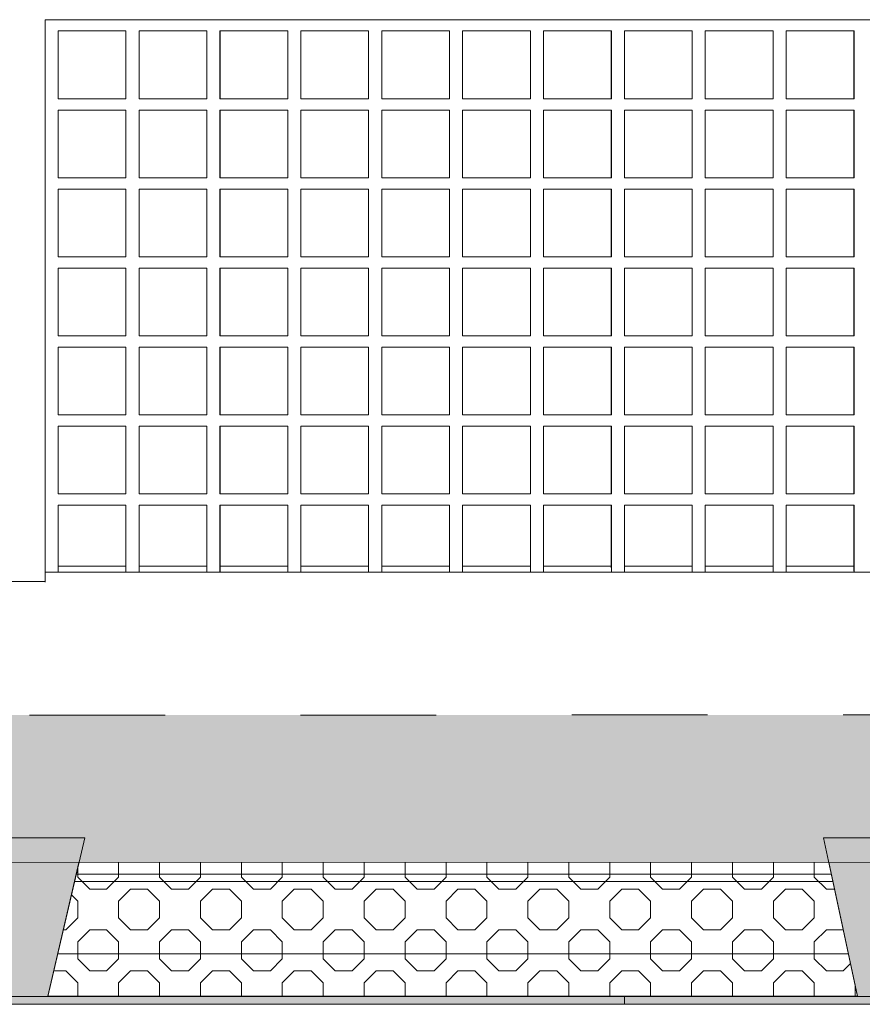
# Model space of a CAD drawing. Header units: millimetres. Extents: x -47038 to 86296, y -75637 to 48966.
# Tile 170 of 174: x 69034 to 70525, y 40737 to 42480. Entities that reach past the tile are written whole.
import ezdxf

# ---------------------------------------------------------------- set-up
doc = ezdxf.new("R2010")
doc.units = ezdxf.units.MM
doc.linetypes.add('Przerywana (2)', pattern=[48, 24, -24])
for name, color, linetype, lineweight, true_color in [('0_Nr_pióra__95', 7, 'Continuous', 20, 0x7c7c7c), ('280-A Dachy Powłoki_Nr_pióra__95', 7, 'Continuous', 20, 0x7c7c7c), ('450-K Belki nośne_Nr_pióra__95', 7, 'Continuous', 25, 0x7c7c7c), ('460 - Stropy_Nr_pióra__95', 7, 'Continuous', 20, 0x7c7c7c), ('Okna Archicada_Nr_pióra__95', 7, 'Continuous', 20, 0x7c7c7c)]:
    doc.layers.add(name, color=color, linetype=linetype, lineweight=lineweight, true_color=true_color)
for name, color, linetype, lineweight in [('450-K Belki_Nr_pióra__13', 7, 'Continuous', 25), ('Nowe_420 - Wełna mineralna_Nr_pióra__93', 9, 'Continuous', 20), ('XREF', 8, 'Continuous', 9)]:
    doc.layers.add(name, color=color, linetype=linetype, lineweight=lineweight)

# ---------------------------------------------------------------- blocks, each defined once
blk = doc.blocks.new('A$C67FE79C0')
at = {"layer": '280-A Dachy Powłoki_Nr_pióra__95', "linetype": 'Continuous', "lineweight": 5}
for points in [[(2971.45, 546.91), (24.72, 546.59), (24.72, 545.08), (2971.45, 545.41)], [(24.72, 545.08), (24.72, 520.99), (156.12, 521.01), (155.24, 525.13), (177.24, 525.13), (176.36, 521.01), (307.01, 521.02), (306.14, 525.13), (328.14, 525.13), (327.26, 521.03), (457, 521.04), (456.12, 525.13), (478.12, 525.13), (477.25, 521.04), (609.45, 521.06), (608.58, 525.13), (630.58, 525.13), (629.71, 521.06), (758.24, 521.07), (757.37, 525.13), (779.37, 525.13), (778.51, 521.08), (905.7, 521.09), (904.84, 525.13), (926.84, 525.13), (925.98, 521.09), (1058.53, 521.11), (1057.67, 525.13), (1079.67, 525.13), (1078.81, 521.11), (1207.44, 521.12), (1206.58, 525.13), (1228.58, 525.13), (1227.73, 521.13), (1358.14, 521.14), (1357.28, 525.13), (1379.28, 525.13), (1378.43, 521.14), (1515.84, 521.16), (1514.99, 525.13), (1536.99, 525.13), (1536.14, 521.16), (1673.31, 521.17), (1672.46, 525.13), (1694.46, 525.13), (1693.62, 521.18), (1792.42, 521.19), (1791.5, 525.13), (1827.5, 525.13), (1826.59, 521.19), (1959.72, 521.21), (1958.88, 525.13), (1980.88, 525.13), (1980.04, 521.21), (2110.56, 521.22), (2109.73, 525.13), (2131.73, 525.13), (2130.89, 521.22), (2261.08, 521.24), (2260.18, 525.13), (2296.18, 525.13), (2295.28, 521.24), (2394.9, 521.25), (2394, 525.13), (2430, 525.13), (2429.11, 521.26), (2561.6, 521.27), (2560.77, 525.13), (2582.77, 525.13), (2581.95, 521.27), (2712.14, 521.29), (2711.32, 525.13), (2733.32, 525.13), (2732.5, 521.29), (2862.17, 521.31), (2861.35, 525.13), (2883.35, 525.13), (2882.54, 521.31), (2971.45, 521.32), (2971.45, 545.41)], [(2428.99, 520.76), (2561.7, 520.77), (2561.6, 521.27), (2429.11, 521.26)]]:
    blk.add_hatch(color=8, dxfattribs=at).paths.add_polyline_path(points)
at = {"layer": '450-K Belki nośne_Nr_pióra__95', "linetype": 'Continuous', "lineweight": 5}
for points in [[(2430, 525.13), (2394, 525.13), (2400.5, 497.03), (2423.5, 497.02)], [(2576.77, 497.02), (2582.77, 525.13), (2560.77, 525.13), (2566.77, 497.03)]]:
    blk.add_hatch(color=8, dxfattribs=at).paths.add_polyline_path(points)
at = {"color": 8, "lineweight": 5}
for p, q in [((2428.99, 520.76), (2423.5, 497.04)), ((2561.7, 520.77), (2428.99, 520.76)), ((2566.77, 497.04), (2561.7, 520.77)), ((2423.5, 497.04), (2566.77, 497.04))]:
    blk.add_line(p, q, dxfattribs=at)
at = {"layer": '0_Nr_pióra__95', "color": 8, "linetype": 'Continuous', "lineweight": 5}
for p, q in [((2683.02, 572.17), (2423.02, 572.17)), ((2391.11, 570.51), (2423.02, 570.51))]:
    blk.add_line(p, q, dxfattribs=at)
at = {"layer": '280-A Dachy Powłoki_Nr_pióra__95', "color": 8, "linetype": 'Continuous', "lineweight": 5}
for p, q in [((2437.3, 573.2), (2425.31, 573.2)), ((2451.62, 573.2), (2439.63, 573.2)), ((2465.94, 573.2), (2453.94, 573.2)), ((2480.25, 573.21), (2468.26, 573.2)), ((2494.57, 573.21), (2482.58, 573.21)), ((2508.88, 573.21), (2496.89, 573.21)), ((2523.2, 573.21), (2511.21, 573.21)), ((2537.51, 573.21), (2525.52, 573.21)), ((2551.83, 573.21), (2539.84, 573.21)), ((2566.15, 573.22), (2554.15, 573.21)), ((2972.22, 520.82), (23.28, 520.49))]:
    blk.add_line(p, q, dxfattribs=at)
at = {"layer": '280-A Dachy Powłoki_Nr_pióra__95', "color": 8, "linetype": 'Przerywana (2)', "lineweight": 5}
blk.add_line((2972.22, 546.91), (23.28, 546.59), dxfattribs=at)
at = {"layer": '450-K Belki nośne_Nr_pióra__95', "color": 8, "linetype": 'Continuous', "lineweight": 5}
for p, q in [((2394, 525.13), (2430, 525.13)), ((2430, 525.13), (2423.5, 497.02)), ((2560.77, 525.13), (2566.77, 497.03)), ((2560.77, 525.13), (2582.77, 525.13)), ((2400.5, 497.03), (2423.5, 497.02)), ((2566.77, 497.03), (2576.77, 497.02))]:
    blk.add_line(p, q, dxfattribs=at)
at = {"layer": '450-K Belki_Nr_pióra__13', "color": 8, "linetype": 'Continuous', "lineweight": 5}
blk.add_line((2428.51, 518.66), (2562.15, 518.66), dxfattribs=at)
at = {"layer": '460 - Stropy_Nr_pióra__95', "color": 8, "linetype": 'Continuous', "lineweight": 5}
for p, q in [((2562.43, 517.37), (2428.21, 517.37)), ((2565.16, 504.57), (2425.25, 504.57))]:
    blk.add_line(p, q, dxfattribs=at)
at = {"layer": 'Nowe_420 - Wełna mineralna_Nr_pióra__93', "color": 8, "linetype": 'Continuous', "lineweight": 5}
for p, q in [((2428.99, 520.76), (2423.5, 497.04)), ((2428.77, 518.16), (2428.77, 519.79)), ((2561.7, 520.77), (2428.99, 520.76)), ((2436.01, 518.16), (2436.01, 520.76)), ((2443.25, 518.16), (2443.25, 520.76)), ((2450.5, 518.16), (2450.5, 520.76)), ((2457.74, 518.16), (2457.74, 520.76)), ((2464.98, 518.16), (2464.98, 520.76)), ((2472.22, 518.16), (2472.22, 520.76)), ((2479.47, 518.16), (2479.47, 520.76)), ((2486.71, 518.16), (2486.71, 520.76)), ((2493.95, 518.16), (2493.95, 520.76)), ((2501.19, 518.16), (2501.19, 520.76)), ((2508.44, 518.16), (2508.44, 520.76)), ((2515.68, 518.16), (2515.68, 520.77)), ((2522.92, 518.16), (2522.92, 520.77)), ((2530.16, 518.16), (2530.16, 520.77)), ((2537.41, 518.16), (2537.41, 520.77)), ((2544.65, 518.16), (2544.65, 520.77)), ((2551.89, 518.16), (2551.89, 520.77)), ((2559.13, 518.16), (2559.13, 520.77)), ((2566.77, 497.04), (2561.7, 520.77)), ((2428.77, 518.16), (2430.89, 516.03)), ((2433.89, 516.03), (2436.01, 518.16)), ((2443.25, 518.16), (2445.37, 516.03)), ((2448.37, 516.03), (2450.5, 518.16)), ((2457.74, 518.16), (2459.86, 516.03)), ((2462.86, 516.03), (2464.98, 518.16)), ((2472.22, 518.16), (2474.34, 516.03)), ((2477.34, 516.03), (2479.47, 518.16)), ((2486.71, 518.16), (2488.83, 516.03)), ((2491.83, 516.03), (2493.95, 518.16)), ((2501.19, 518.16), (2503.31, 516.03)), ((2506.31, 516.03), (2508.44, 518.16)), ((2515.68, 518.16), (2517.8, 516.03)), ((2520.8, 516.03), (2522.92, 518.16)), ((2530.16, 518.16), (2532.29, 516.03)), ((2535.29, 516.03), (2537.41, 518.16)), ((2544.65, 518.16), (2546.77, 516.03)), ((2549.77, 516.03), (2551.89, 518.16)), ((2559.13, 518.16), (2561.26, 516.03)), ((2427.66, 515.02), (2428.77, 513.91)), ((2430.89, 516.03), (2433.89, 516.03)), ((2436.01, 513.91), (2438.13, 516.03)), ((2438.13, 516.03), (2441.13, 516.03)), ((2441.13, 516.03), (2443.25, 513.91)), ((2445.37, 516.03), (2448.37, 516.03)), ((2450.5, 513.91), (2452.62, 516.03)), ((2452.62, 516.03), (2455.62, 516.03)), ((2455.62, 516.03), (2457.74, 513.91)), ((2459.86, 516.03), (2462.86, 516.03)), ((2464.98, 513.91), (2467.1, 516.03)), ((2467.1, 516.03), (2470.1, 516.03)), ((2470.1, 516.03), (2472.22, 513.91)), ((2474.34, 516.03), (2477.34, 516.03)), ((2479.47, 513.91), (2481.59, 516.03)), ((2481.59, 516.03), (2484.59, 516.03)), ((2484.59, 516.03), (2486.71, 513.91)), ((2488.83, 516.03), (2491.83, 516.03)), ((2493.95, 513.91), (2496.07, 516.03)), ((2496.07, 516.03), (2499.07, 516.03)), ((2499.07, 516.03), (2501.19, 513.91)), ((2503.31, 516.03), (2506.31, 516.03)), ((2508.44, 513.91), (2510.56, 516.03)), ((2510.56, 516.03), (2513.56, 516.03)), ((2513.56, 516.03), (2515.68, 513.91)), ((2517.8, 516.03), (2520.8, 516.03)), ((2522.92, 513.91), (2525.04, 516.03)), ((2525.04, 516.03), (2528.04, 516.03)), ((2528.04, 516.03), (2530.16, 513.91)), ((2532.29, 516.03), (2535.29, 516.03)), ((2537.41, 513.91), (2539.53, 516.03)), ((2539.53, 516.03), (2542.53, 516.03)), ((2542.53, 516.03), (2544.65, 513.91)), ((2546.77, 516.03), (2549.77, 516.03)), ((2551.89, 513.91), (2554.01, 516.03)), ((2554.01, 516.03), (2557.01, 516.03)), ((2557.01, 516.03), (2559.13, 513.91)), ((2561.26, 516.03), (2562.71, 516.03)), ((2428.77, 510.91), (2428.77, 513.91)), ((2436.01, 510.91), (2436.01, 513.91)), ((2443.25, 510.91), (2443.25, 513.91)), ((2450.5, 510.91), (2450.5, 513.91)), ((2457.74, 510.91), (2457.74, 513.91)), ((2464.98, 510.91), (2464.98, 513.91)), ((2472.22, 510.91), (2472.22, 513.91)), ((2479.47, 510.91), (2479.47, 513.91)), ((2486.71, 510.91), (2486.71, 513.91)), ((2493.95, 510.91), (2493.95, 513.91)), ((2501.19, 510.91), (2501.19, 513.91)), ((2508.44, 510.91), (2508.44, 513.91)), ((2515.68, 510.91), (2515.68, 513.91)), ((2522.92, 510.91), (2522.92, 513.91)), ((2530.16, 510.91), (2530.16, 513.91)), ((2537.41, 510.91), (2537.41, 513.91)), ((2544.65, 510.91), (2544.65, 513.91)), ((2551.89, 510.91), (2551.89, 513.91)), ((2559.13, 510.91), (2559.13, 513.91)), ((2426.65, 508.79), (2428.77, 510.91)), ((2436.01, 510.91), (2438.13, 508.79)), ((2441.13, 508.79), (2443.25, 510.91)), ((2450.5, 510.91), (2452.62, 508.79)), ((2455.62, 508.79), (2457.74, 510.91)), ((2464.98, 510.91), (2467.1, 508.79)), ((2470.1, 508.79), (2472.22, 510.91)), ((2479.47, 510.91), (2481.59, 508.79)), ((2484.59, 508.79), (2486.71, 510.91)), ((2493.95, 510.91), (2496.07, 508.79)), ((2499.07, 508.79), (2501.19, 510.91)), ((2508.44, 510.91), (2510.56, 508.79)), ((2513.56, 508.79), (2515.68, 510.91)), ((2522.92, 510.91), (2525.04, 508.79)), ((2528.04, 508.79), (2530.16, 510.91)), ((2537.41, 510.91), (2539.53, 508.79)), ((2542.53, 508.79), (2544.65, 510.91)), ((2551.89, 510.91), (2554.01, 508.79)), ((2557.01, 508.79), (2559.13, 510.91)), ((2426.22, 508.79), (2426.65, 508.79)), ((2428.77, 506.67), (2430.89, 508.79)), ((2430.89, 508.79), (2433.89, 508.79)), ((2433.89, 508.79), (2436.01, 506.67)), ((2438.13, 508.79), (2441.13, 508.79)), ((2443.25, 506.67), (2445.37, 508.79)), ((2445.37, 508.79), (2448.37, 508.79)), ((2448.37, 508.79), (2450.5, 506.67)), ((2452.62, 508.79), (2455.62, 508.79)), ((2457.74, 506.67), (2459.86, 508.79)), ((2459.86, 508.79), (2462.86, 508.79)), ((2462.86, 508.79), (2464.98, 506.67)), ((2467.1, 508.79), (2470.1, 508.79)), ((2472.22, 506.67), (2474.34, 508.79)), ((2474.34, 508.79), (2477.34, 508.79)), ((2477.34, 508.79), (2479.47, 506.67)), ((2481.59, 508.79), (2484.59, 508.79)), ((2486.71, 506.67), (2488.83, 508.79)), ((2488.83, 508.79), (2491.83, 508.79)), ((2491.83, 508.79), (2493.95, 506.67)), ((2496.07, 508.79), (2499.07, 508.79)), ((2501.19, 506.67), (2503.31, 508.79)), ((2503.31, 508.79), (2506.31, 508.79)), ((2506.31, 508.79), (2508.44, 506.67)), ((2510.56, 508.79), (2513.56, 508.79)), ((2515.68, 506.67), (2517.8, 508.79)), ((2517.8, 508.79), (2520.8, 508.79)), ((2520.8, 508.79), (2522.92, 506.67)), ((2525.04, 508.79), (2528.04, 508.79)), ((2530.16, 506.67), (2532.29, 508.79)), ((2532.29, 508.79), (2535.29, 508.79)), ((2535.29, 508.79), (2537.41, 506.67)), ((2539.53, 508.79), (2542.53, 508.79)), ((2544.65, 506.67), (2546.77, 508.79)), ((2546.77, 508.79), (2549.77, 508.79)), ((2549.77, 508.79), (2551.89, 506.67)), ((2554.01, 508.79), (2557.01, 508.79)), ((2559.13, 506.67), (2561.26, 508.79)), ((2561.26, 508.79), (2564.26, 508.79)), ((2564.26, 508.79), (2564.26, 508.79)), ((2428.77, 503.67), (2428.77, 506.67)), ((2436.01, 503.67), (2436.01, 506.67)), ((2443.25, 503.67), (2443.25, 506.67)), ((2450.5, 503.67), (2450.5, 506.67)), ((2457.74, 503.67), (2457.74, 506.67)), ((2464.98, 503.67), (2464.98, 506.67)), ((2472.22, 503.67), (2472.22, 506.67)), ((2479.47, 503.67), (2479.47, 506.67)), ((2486.71, 503.67), (2486.71, 506.67)), ((2493.95, 503.67), (2493.95, 506.67)), ((2501.19, 503.67), (2501.19, 506.67)), ((2508.44, 503.67), (2508.44, 506.67)), ((2515.68, 503.67), (2515.68, 506.67)), ((2522.92, 503.67), (2522.92, 506.67)), ((2530.16, 503.67), (2530.16, 506.67)), ((2537.41, 503.67), (2537.41, 506.67)), ((2544.65, 503.67), (2544.65, 506.67)), ((2551.89, 503.67), (2551.89, 506.67)), ((2559.13, 503.67), (2559.13, 506.67)), ((2428.77, 503.67), (2430.89, 501.55)), ((2433.89, 501.55), (2436.01, 503.67)), ((2443.25, 503.67), (2445.37, 501.55)), ((2448.37, 501.55), (2450.5, 503.67)), ((2457.74, 503.67), (2459.86, 501.55)), ((2462.86, 501.55), (2464.98, 503.67)), ((2472.22, 503.67), (2474.34, 501.55)), ((2477.34, 501.55), (2479.47, 503.67)), ((2486.71, 503.67), (2488.83, 501.55)), ((2491.83, 501.55), (2493.95, 503.67)), ((2501.19, 503.67), (2503.31, 501.55)), ((2506.31, 501.55), (2508.44, 503.67)), ((2515.68, 503.67), (2517.8, 501.55)), ((2520.8, 501.55), (2522.92, 503.67)), ((2530.16, 503.67), (2532.29, 501.55)), ((2535.29, 501.55), (2537.41, 503.67)), ((2544.65, 503.67), (2546.77, 501.55)), ((2549.77, 501.55), (2551.89, 503.67)), ((2559.13, 503.67), (2561.26, 501.55)), ((2564.26, 501.55), (2565.53, 502.83)), ((2424.55, 501.55), (2426.65, 501.55)), ((2426.65, 501.55), (2428.77, 499.43)), ((2430.89, 501.55), (2433.89, 501.55)), ((2436.01, 499.43), (2438.13, 501.55)), ((2438.13, 501.55), (2441.13, 501.55)), ((2441.13, 501.55), (2443.25, 499.43)), ((2445.37, 501.55), (2448.37, 501.55)), ((2450.5, 499.43), (2452.62, 501.55)), ((2452.62, 501.55), (2455.62, 501.55)), ((2455.62, 501.55), (2457.74, 499.43)), ((2459.86, 501.55), (2462.86, 501.55)), ((2464.98, 499.43), (2467.1, 501.55)), ((2467.1, 501.55), (2470.1, 501.55)), ((2470.1, 501.55), (2472.22, 499.43)), ((2474.34, 501.55), (2477.34, 501.55)), ((2479.47, 499.43), (2481.59, 501.55)), ((2481.59, 501.55), (2484.59, 501.55)), ((2484.59, 501.55), (2486.71, 499.43)), ((2488.83, 501.55), (2491.83, 501.55)), ((2493.95, 499.43), (2496.07, 501.55)), ((2496.07, 501.55), (2499.07, 501.55)), ((2499.07, 501.55), (2501.19, 499.43)), ((2503.31, 501.55), (2506.31, 501.55)), ((2508.44, 499.43), (2510.56, 501.55)), ((2510.56, 501.55), (2513.56, 501.55)), ((2513.56, 501.55), (2515.68, 499.43)), ((2517.8, 501.55), (2520.8, 501.55)), ((2522.92, 499.43), (2525.04, 501.55)), ((2525.04, 501.55), (2528.04, 501.55)), ((2528.04, 501.55), (2530.16, 499.43)), ((2532.29, 501.55), (2535.29, 501.55)), ((2537.41, 499.43), (2539.53, 501.55)), ((2539.53, 501.55), (2542.53, 501.55)), ((2542.53, 501.55), (2544.65, 499.43)), ((2546.77, 501.55), (2549.77, 501.55)), ((2551.89, 499.43), (2554.01, 501.55)), ((2554.01, 501.55), (2557.01, 501.55)), ((2557.01, 501.55), (2559.13, 499.43)), ((2561.26, 501.55), (2564.26, 501.55)), ((2428.77, 497.04), (2428.77, 499.43)), ((2436.01, 497.04), (2436.01, 499.43)), ((2443.25, 497.04), (2443.25, 499.43)), ((2450.5, 497.04), (2450.5, 499.43)), ((2457.74, 497.04), (2457.74, 499.43)), ((2464.98, 497.04), (2464.98, 499.43)), ((2472.22, 497.04), (2472.22, 499.43)), ((2479.47, 497.04), (2479.47, 499.43)), ((2486.71, 497.04), (2486.71, 499.43)), ((2493.95, 497.04), (2493.95, 499.43)), ((2501.19, 497.04), (2501.19, 499.43)), ((2508.44, 497.04), (2508.44, 499.43)), ((2515.68, 497.04), (2515.68, 499.43)), ((2522.92, 497.04), (2522.92, 499.43)), ((2530.16, 497.04), (2530.16, 499.43)), ((2537.41, 497.04), (2537.41, 499.43)), ((2544.65, 497.04), (2544.65, 499.43)), ((2551.89, 497.04), (2551.89, 499.43)), ((2559.13, 497.04), (2559.13, 499.43)), ((2566.38, 497.04), (2566.38, 498.87)), ((2275.54, 497.03), (2525.54, 497.03)), ((2423.5, 497.04), (2566.77, 497.04)), ((2525.54, 497.03), (2775.55, 497.03)), ((2525.54, 495.63), (2525.54, 497.03)), ((2525.54, 497.03), (2525.54, 495.63)), ((2525.54, 495.63), (2275.54, 495.63)), ((2775.55, 495.63), (2525.54, 495.63))]:
    blk.add_line(p, q, dxfattribs=at)
at = {"layer": 'Nowe_420 - Wełna mineralna_Nr_pióra__93', "color": 8, "linetype": 'Continuous', "lineweight": 5, "extrusion": (0, 0, -1)}
for points in [[(-2525.54, 495.63), (-2275.54, 497.03), (-2275.54, 495.63)], [(-2275.54, 497.03), (-2525.54, 495.63), (-2525.54, 497.03)], [(-2775.55, 495.63), (-2525.54, 497.03), (-2525.54, 495.63)], [(-2525.54, 497.03), (-2775.55, 495.63), (-2775.55, 497.03)]]:
    blk.add_solid(points, dxfattribs=at)
at = {"layer": 'Okna Archicada_Nr_pióra__95', "color": 8, "linetype": 'Continuous', "lineweight": 5}
for p, q in [((2423.02, 570.41), (2423.02, 670)), ((2423.02, 670), (2683.02, 670)), ((2425.31, 668), (2437.31, 668)), ((2425.31, 656), (2425.31, 668)), ((2425.31, 668), (2425.31, 656)), ((2425.31, 668), (2425.31, 668)), ((2437.3, 668), (2437.3, 656)), ((2437.3, 656), (2437.3, 668)), ((2437.31, 668), (2437.31, 656)), ((2437.31, 656), (2437.31, 668)), ((2439.63, 668), (2451.63, 668)), ((2439.63, 656), (2439.63, 668)), ((2439.63, 668), (2439.63, 656)), ((2439.63, 668), (2439.63, 668)), ((2451.62, 668), (2451.62, 656)), ((2451.62, 656), (2451.62, 668)), ((2451.63, 668), (2451.63, 656)), ((2451.63, 656), (2451.63, 668)), ((2453.94, 668), (2453.94, 656)), ((2453.95, 668), (2453.94, 668)), ((2453.95, 668), (2465.95, 668)), ((2453.95, 656), (2453.95, 668)), ((2465.93, 668), (2465.93, 656)), ((2465.94, 656), (2465.94, 668)), ((2465.94, 656), (2465.94, 668)), ((2465.95, 668), (2465.95, 656)), ((2468.26, 668), (2480.26, 668)), ((2468.26, 656), (2468.26, 668)), ((2468.26, 668), (2468.26, 656)), ((2468.26, 668), (2468.26, 668)), ((2480.25, 668), (2480.25, 656)), ((2480.25, 656), (2480.25, 668)), ((2480.26, 668), (2480.26, 656)), ((2480.26, 656), (2480.26, 668)), ((2482.58, 668), (2494.58, 668)), ((2482.58, 656), (2482.58, 668)), ((2482.58, 668), (2482.58, 656)), ((2482.58, 668), (2482.58, 668)), ((2494.56, 668), (2494.56, 656)), ((2494.57, 656), (2494.57, 668)), ((2494.58, 668), (2494.58, 656)), ((2494.58, 656), (2494.58, 668)), ((2496.89, 668), (2508.89, 668)), ((2496.89, 656), (2496.89, 668)), ((2496.89, 668), (2496.89, 656)), ((2496.89, 668), (2496.89, 668)), ((2508.88, 668), (2508.88, 656)), ((2508.88, 656), (2508.88, 668)), ((2508.89, 668), (2508.89, 656)), ((2508.89, 656), (2508.89, 668)), ((2511.21, 668), (2523.21, 668)), ((2511.21, 656), (2511.21, 668)), ((2511.21, 668), (2511.21, 656)), ((2511.21, 668), (2511.21, 668)), ((2523.2, 668), (2523.2, 656)), ((2523.2, 656), (2523.2, 668)), ((2523.21, 668), (2523.21, 656)), ((2523.21, 656), (2523.21, 668)), ((2525.52, 668), (2525.52, 656)), ((2525.53, 668), (2525.52, 668)), ((2525.53, 668), (2537.53, 668)), ((2525.53, 656), (2525.53, 668)), ((2537.51, 668), (2537.51, 656)), ((2537.51, 656), (2537.51, 668)), ((2537.52, 656), (2537.52, 668)), ((2537.53, 668), (2537.53, 656)), ((2539.84, 668), (2551.84, 668)), ((2539.84, 656), (2539.84, 668)), ((2539.84, 668), (2539.84, 656)), ((2539.84, 668), (2539.84, 668)), ((2551.83, 668), (2551.83, 656)), ((2551.83, 656), (2551.83, 668)), ((2551.84, 668), (2551.84, 656)), ((2551.84, 656), (2551.84, 668)), ((2554.15, 668), (2554.15, 656)), ((2554.16, 668), (2554.15, 668)), ((2554.16, 668), (2566.16, 668)), ((2554.16, 656), (2554.16, 668)), ((2566.14, 668), (2566.14, 656)), ((2566.15, 656), (2566.15, 668)), ((2566.15, 656), (2566.15, 668)), ((2566.16, 668), (2566.16, 656)), ((2437.31, 656), (2425.31, 656)), ((2425.31, 656), (2425.31, 656)), ((2451.63, 656), (2439.63, 656)), ((2439.63, 656), (2439.63, 656)), ((2453.94, 656), (2453.95, 656)), ((2465.95, 656), (2453.95, 656)), ((2480.26, 656), (2468.26, 656)), ((2468.26, 656), (2468.26, 656)), ((2494.58, 656), (2482.58, 656)), ((2482.58, 656), (2482.58, 656)), ((2508.89, 656), (2496.89, 656)), ((2496.89, 656), (2496.89, 656)), ((2523.21, 656), (2511.21, 656)), ((2511.21, 656), (2511.21, 656)), ((2525.52, 656), (2525.53, 656)), ((2537.53, 656), (2525.53, 656)), ((2551.84, 656), (2539.84, 656)), ((2539.84, 656), (2539.84, 656)), ((2554.15, 656), (2554.16, 656)), ((2566.16, 656), (2554.16, 656)), ((2425.31, 654), (2437.31, 654)), ((2425.31, 642), (2425.31, 654)), ((2425.31, 654), (2425.31, 642)), ((2425.31, 654), (2425.31, 654)), ((2437.3, 654), (2437.3, 642)), ((2437.3, 642), (2437.3, 654)), ((2437.31, 654), (2437.31, 642)), ((2437.31, 642), (2437.31, 654)), ((2439.63, 654), (2451.63, 654)), ((2439.63, 642), (2439.63, 654)), ((2439.63, 654), (2439.63, 642)), ((2439.63, 654), (2439.63, 654)), ((2451.62, 654), (2451.62, 642)), ((2451.62, 642), (2451.62, 654)), ((2451.63, 654), (2451.63, 642)), ((2451.63, 642), (2451.63, 654)), ((2453.94, 654), (2453.94, 642)), ((2453.95, 654), (2453.94, 654)), ((2453.95, 654), (2465.95, 654)), ((2453.95, 642), (2453.95, 654)), ((2465.93, 654), (2465.93, 642)), ((2465.94, 642), (2465.94, 654)), ((2465.94, 642), (2465.94, 654)), ((2465.95, 654), (2465.95, 642)), ((2468.26, 654), (2480.26, 654)), ((2468.26, 642), (2468.26, 654)), ((2468.26, 654), (2468.26, 642)), ((2468.26, 654), (2468.26, 654)), ((2480.25, 654), (2480.25, 642)), ((2480.25, 642), (2480.25, 654)), ((2480.26, 654), (2480.26, 642)), ((2480.26, 642), (2480.26, 654)), ((2482.58, 654), (2494.58, 654)), ((2482.58, 642), (2482.58, 654)), ((2482.58, 654), (2482.58, 642)), ((2482.58, 654), (2482.58, 654)), ((2494.56, 654), (2494.56, 642)), ((2494.57, 642), (2494.57, 654)), ((2494.58, 654), (2494.58, 642)), ((2494.58, 642), (2494.58, 654)), ((2496.89, 654), (2508.89, 654)), ((2496.89, 642), (2496.89, 654)), ((2496.89, 654), (2496.89, 642)), ((2496.89, 654), (2496.89, 654)), ((2508.88, 654), (2508.88, 642)), ((2508.88, 642), (2508.88, 654)), ((2508.89, 654), (2508.89, 642)), ((2508.89, 642), (2508.89, 654)), ((2511.21, 654), (2523.21, 654)), ((2511.21, 642), (2511.21, 654)), ((2511.21, 654), (2511.21, 642)), ((2511.21, 654), (2511.21, 654)), ((2523.2, 654), (2523.2, 642)), ((2523.2, 642), (2523.2, 654)), ((2523.21, 654), (2523.21, 642)), ((2523.21, 642), (2523.21, 654)), ((2525.52, 654), (2525.52, 642)), ((2525.53, 654), (2525.52, 654)), ((2525.53, 654), (2537.53, 654)), ((2525.53, 642), (2525.53, 654)), ((2537.51, 654), (2537.51, 642)), ((2537.51, 642), (2537.51, 654)), ((2537.52, 642), (2537.52, 654)), ((2537.53, 654), (2537.53, 642)), ((2539.84, 654), (2551.84, 654)), ((2539.84, 642), (2539.84, 654)), ((2539.84, 654), (2539.84, 642)), ((2539.84, 654), (2539.84, 654)), ((2551.83, 654), (2551.83, 642)), ((2551.83, 642), (2551.83, 654)), ((2551.84, 654), (2551.84, 642)), ((2551.84, 642), (2551.84, 654)), ((2554.15, 654), (2554.15, 642)), ((2554.16, 654), (2554.15, 654)), ((2554.16, 654), (2566.16, 654)), ((2554.16, 642), (2554.16, 654)), ((2566.14, 654), (2566.14, 642)), ((2566.15, 642), (2566.15, 654)), ((2566.15, 642), (2566.15, 654)), ((2566.16, 654), (2566.16, 642)), ((2437.31, 642), (2425.31, 642)), ((2425.31, 642), (2425.31, 642)), ((2451.63, 642), (2439.63, 642)), ((2439.63, 642), (2439.63, 642)), ((2453.94, 642), (2453.95, 642)), ((2465.95, 642), (2453.95, 642)), ((2480.26, 642), (2468.26, 642)), ((2468.26, 642), (2468.26, 642)), ((2494.58, 642), (2482.58, 642)), ((2482.58, 642), (2482.58, 642)), ((2508.89, 642), (2496.89, 642)), ((2496.89, 642), (2496.89, 642)), ((2523.21, 642), (2511.21, 642)), ((2511.21, 642), (2511.21, 642)), ((2525.52, 642), (2525.53, 642)), ((2537.53, 642), (2525.53, 642)), ((2551.84, 642), (2539.84, 642)), ((2539.84, 642), (2539.84, 642)), ((2554.15, 642), (2554.16, 642)), ((2566.16, 642), (2554.16, 642)), ((2425.31, 640), (2437.31, 640)), ((2425.31, 628), (2425.31, 640)), ((2425.31, 640), (2425.31, 628)), ((2425.31, 640), (2425.31, 640)), ((2437.3, 640), (2437.3, 628)), ((2437.3, 628), (2437.3, 640)), ((2437.31, 640), (2437.31, 628)), ((2437.31, 628), (2437.31, 640)), ((2439.63, 640), (2451.63, 640)), ((2439.63, 628), (2439.63, 640)), ((2439.63, 640), (2439.63, 628)), ((2439.63, 640), (2439.63, 640)), ((2451.62, 640), (2451.62, 628)), ((2451.62, 628), (2451.62, 640)), ((2451.63, 640), (2451.63, 628)), ((2451.63, 628), (2451.63, 640)), ((2453.94, 640), (2453.94, 628)), ((2453.95, 640), (2453.94, 640)), ((2453.95, 640), (2465.95, 640)), ((2453.95, 628), (2453.95, 640)), ((2465.93, 640), (2465.93, 628)), ((2465.94, 628), (2465.94, 640)), ((2465.94, 628), (2465.94, 640)), ((2465.95, 640), (2465.95, 628)), ((2468.26, 640), (2480.26, 640)), ((2468.26, 628), (2468.26, 640)), ((2468.26, 640), (2468.26, 628)), ((2468.26, 640), (2468.26, 640)), ((2480.25, 640), (2480.25, 628)), ((2480.25, 628), (2480.25, 640)), ((2480.26, 640), (2480.26, 628)), ((2480.26, 628), (2480.26, 640)), ((2482.58, 640), (2494.58, 640)), ((2482.58, 628), (2482.58, 640)), ((2482.58, 640), (2482.58, 628)), ((2482.58, 640), (2482.58, 640)), ((2494.56, 640), (2494.56, 628)), ((2494.57, 628), (2494.57, 640)), ((2494.58, 640), (2494.58, 628)), ((2494.58, 628), (2494.58, 640)), ((2496.89, 640), (2508.89, 640)), ((2496.89, 628), (2496.89, 640)), ((2496.89, 640), (2496.89, 628)), ((2496.89, 640), (2496.89, 640)), ((2508.88, 640), (2508.88, 628)), ((2508.88, 628), (2508.88, 640)), ((2508.89, 640), (2508.89, 628)), ((2508.89, 628), (2508.89, 640)), ((2511.21, 640), (2523.21, 640)), ((2511.21, 628), (2511.21, 640)), ((2511.21, 640), (2511.21, 628)), ((2511.21, 640), (2511.21, 640)), ((2523.2, 640), (2523.2, 628)), ((2523.2, 628), (2523.2, 640)), ((2523.21, 640), (2523.21, 628)), ((2523.21, 628), (2523.21, 640)), ((2525.52, 640), (2525.52, 628)), ((2525.53, 640), (2525.52, 640)), ((2525.53, 640), (2537.53, 640)), ((2525.53, 628), (2525.53, 640)), ((2537.51, 640), (2537.51, 628)), ((2537.51, 628), (2537.51, 640)), ((2537.52, 628), (2537.52, 640)), ((2537.53, 640), (2537.53, 628)), ((2539.84, 640), (2551.84, 640)), ((2539.84, 628), (2539.84, 640)), ((2539.84, 640), (2539.84, 628)), ((2539.84, 640), (2539.84, 640)), ((2551.83, 640), (2551.83, 628)), ((2551.83, 628), (2551.83, 640)), ((2551.84, 640), (2551.84, 628)), ((2551.84, 628), (2551.84, 640)), ((2554.15, 640), (2554.15, 628)), ((2554.16, 640), (2554.15, 640)), ((2554.16, 640), (2566.16, 640)), ((2554.16, 628), (2554.16, 640)), ((2566.14, 640), (2566.14, 628)), ((2566.15, 628), (2566.15, 640)), ((2566.15, 628), (2566.15, 640)), ((2566.16, 640), (2566.16, 628)), ((2437.31, 628), (2425.31, 628)), ((2425.31, 628), (2425.31, 628)), ((2451.63, 628), (2439.63, 628)), ((2439.63, 628), (2439.63, 628)), ((2453.94, 628), (2453.95, 628)), ((2465.95, 628), (2453.95, 628)), ((2480.26, 628), (2468.26, 628)), ((2468.26, 628), (2468.26, 628)), ((2494.58, 628), (2482.58, 628)), ((2482.58, 628), (2482.58, 628)), ((2508.89, 628), (2496.89, 628)), ((2496.89, 628), (2496.89, 628)), ((2523.21, 628), (2511.21, 628)), ((2511.21, 628), (2511.21, 628)), ((2525.52, 628), (2525.53, 628)), ((2537.53, 628), (2525.53, 628)), ((2551.84, 628), (2539.84, 628)), ((2539.84, 628), (2539.84, 628)), ((2554.15, 628), (2554.16, 628)), ((2566.16, 628), (2554.16, 628)), ((2425.31, 626), (2437.31, 626)), ((2425.31, 614), (2425.31, 626)), ((2425.31, 626), (2425.31, 614)), ((2425.31, 626), (2425.31, 626)), ((2437.3, 626), (2437.3, 614)), ((2437.3, 614), (2437.3, 626)), ((2437.31, 626), (2437.31, 614)), ((2437.31, 614), (2437.31, 626)), ((2439.63, 626), (2451.63, 626)), ((2439.63, 614), (2439.63, 626)), ((2439.63, 626), (2439.63, 614)), ((2439.63, 626), (2439.63, 626)), ((2451.62, 626), (2451.62, 614)), ((2451.62, 614), (2451.62, 626)), ((2451.63, 626), (2451.63, 614)), ((2451.63, 614), (2451.63, 626)), ((2453.94, 626), (2453.94, 614)), ((2453.95, 626), (2453.94, 626)), ((2453.95, 626), (2465.95, 626)), ((2453.95, 614), (2453.95, 626)), ((2465.93, 626), (2465.93, 614)), ((2465.94, 614), (2465.94, 626)), ((2465.94, 614), (2465.94, 626)), ((2465.95, 626), (2465.95, 614)), ((2468.26, 626), (2480.26, 626)), ((2468.26, 614), (2468.26, 626)), ((2468.26, 626), (2468.26, 614)), ((2468.26, 626), (2468.26, 626)), ((2480.25, 626), (2480.25, 614)), ((2480.25, 614), (2480.25, 626)), ((2480.26, 626), (2480.26, 614)), ((2480.26, 614), (2480.26, 626)), ((2482.58, 626), (2494.58, 626)), ((2482.58, 614), (2482.58, 626)), ((2482.58, 626), (2482.58, 614)), ((2482.58, 626), (2482.58, 626)), ((2494.56, 626), (2494.56, 614)), ((2494.57, 614), (2494.57, 626)), ((2494.58, 626), (2494.58, 614)), ((2494.58, 614), (2494.58, 626)), ((2496.89, 626), (2508.89, 626)), ((2496.89, 614), (2496.89, 626)), ((2496.89, 626), (2496.89, 614)), ((2496.89, 626), (2496.89, 626)), ((2508.88, 626), (2508.88, 614)), ((2508.88, 614), (2508.88, 626)), ((2508.89, 626), (2508.89, 614)), ((2508.89, 614), (2508.89, 626)), ((2511.21, 626), (2523.21, 626)), ((2511.21, 614), (2511.21, 626)), ((2511.21, 626), (2511.21, 614)), ((2511.21, 626), (2511.21, 626)), ((2523.2, 626), (2523.2, 614)), ((2523.2, 614), (2523.2, 626)), ((2523.21, 626), (2523.21, 614)), ((2523.21, 614), (2523.21, 626)), ((2525.52, 626), (2525.52, 614)), ((2525.53, 626), (2525.52, 626)), ((2525.53, 626), (2537.53, 626)), ((2525.53, 614), (2525.53, 626)), ((2537.51, 626), (2537.51, 614)), ((2537.51, 614), (2537.51, 626)), ((2537.52, 614), (2537.52, 626)), ((2537.53, 626), (2537.53, 614)), ((2539.84, 626), (2551.84, 626)), ((2539.84, 614), (2539.84, 626)), ((2539.84, 626), (2539.84, 614)), ((2539.84, 626), (2539.84, 626)), ((2551.83, 626), (2551.83, 614)), ((2551.83, 614), (2551.83, 626)), ((2551.84, 626), (2551.84, 614)), ((2551.84, 614), (2551.84, 626)), ((2554.15, 626), (2554.15, 614)), ((2554.16, 626), (2554.15, 626)), ((2554.16, 626), (2566.16, 626)), ((2554.16, 614), (2554.16, 626)), ((2566.14, 626), (2566.14, 614)), ((2566.15, 614), (2566.15, 626)), ((2566.15, 614), (2566.15, 626)), ((2566.16, 626), (2566.16, 614)), ((2437.31, 614), (2425.31, 614)), ((2425.31, 614), (2425.31, 614)), ((2451.63, 614), (2439.63, 614)), ((2439.63, 614), (2439.63, 614)), ((2453.94, 614), (2453.95, 614)), ((2465.95, 614), (2453.95, 614)), ((2480.26, 614), (2468.26, 614)), ((2468.26, 614), (2468.26, 614)), ((2494.58, 614), (2482.58, 614)), ((2482.58, 614), (2482.58, 614)), ((2508.89, 614), (2496.89, 614)), ((2496.89, 614), (2496.89, 614)), ((2523.21, 614), (2511.21, 614)), ((2511.21, 614), (2511.21, 614)), ((2525.52, 614), (2525.53, 614)), ((2537.53, 614), (2525.53, 614)), ((2551.84, 614), (2539.84, 614)), ((2539.84, 614), (2539.84, 614)), ((2554.15, 614), (2554.16, 614)), ((2566.16, 614), (2554.16, 614)), ((2425.31, 612), (2437.31, 612)), ((2425.31, 600), (2425.31, 612)), ((2425.31, 612), (2425.31, 600)), ((2425.31, 612), (2425.31, 612)), ((2437.3, 612), (2437.3, 600)), ((2437.3, 600), (2437.3, 612)), ((2437.31, 612), (2437.31, 600)), ((2437.31, 600), (2437.31, 612)), ((2439.63, 612), (2451.63, 612)), ((2439.63, 600), (2439.63, 612)), ((2439.63, 612), (2439.63, 600)), ((2439.63, 612), (2439.63, 612)), ((2451.62, 612), (2451.62, 600)), ((2451.62, 600), (2451.62, 612)), ((2451.63, 612), (2451.63, 600)), ((2451.63, 600), (2451.63, 612)), ((2453.94, 612), (2453.94, 600)), ((2453.95, 612), (2453.94, 612)), ((2453.95, 612), (2465.95, 612)), ((2453.95, 600), (2453.95, 612)), ((2465.93, 612), (2465.93, 600)), ((2465.94, 600), (2465.94, 612)), ((2465.94, 600), (2465.94, 612)), ((2465.95, 612), (2465.95, 600)), ((2468.26, 612), (2480.26, 612)), ((2468.26, 600), (2468.26, 612)), ((2468.26, 612), (2468.26, 600)), ((2468.26, 612), (2468.26, 612)), ((2480.25, 612), (2480.25, 600)), ((2480.25, 600), (2480.25, 612)), ((2480.26, 612), (2480.26, 600)), ((2480.26, 600), (2480.26, 612)), ((2482.58, 612), (2494.58, 612)), ((2482.58, 600), (2482.58, 612)), ((2482.58, 612), (2482.58, 600)), ((2482.58, 612), (2482.58, 612)), ((2494.56, 612), (2494.56, 600)), ((2494.57, 600), (2494.57, 612)), ((2494.58, 612), (2494.58, 600)), ((2494.58, 600), (2494.58, 612)), ((2496.89, 612), (2508.89, 612)), ((2496.89, 600), (2496.89, 612)), ((2496.89, 612), (2496.89, 600)), ((2496.89, 612), (2496.89, 612)), ((2508.88, 612), (2508.88, 600)), ((2508.88, 600), (2508.88, 612)), ((2508.89, 612), (2508.89, 600)), ((2508.89, 600), (2508.89, 612)), ((2511.21, 612), (2523.21, 612)), ((2511.21, 600), (2511.21, 612)), ((2511.21, 612), (2511.21, 600)), ((2511.21, 612), (2511.21, 612)), ((2523.2, 612), (2523.2, 600)), ((2523.2, 600), (2523.2, 612)), ((2523.21, 612), (2523.21, 600)), ((2523.21, 600), (2523.21, 612)), ((2525.52, 612), (2525.52, 600)), ((2525.53, 612), (2525.52, 612)), ((2525.53, 612), (2537.53, 612)), ((2525.53, 600), (2525.53, 612)), ((2537.51, 612), (2537.51, 600)), ((2537.51, 600), (2537.51, 612)), ((2537.52, 600), (2537.52, 612)), ((2537.53, 612), (2537.53, 600)), ((2539.84, 612), (2551.84, 612)), ((2539.84, 600), (2539.84, 612)), ((2539.84, 612), (2539.84, 600)), ((2539.84, 612), (2539.84, 612)), ((2551.83, 612), (2551.83, 600)), ((2551.83, 600), (2551.83, 612)), ((2551.84, 612), (2551.84, 600)), ((2551.84, 600), (2551.84, 612)), ((2554.15, 612), (2554.15, 600)), ((2554.16, 612), (2554.15, 612)), ((2554.16, 612), (2566.16, 612)), ((2554.16, 600), (2554.16, 612)), ((2566.14, 612), (2566.14, 600)), ((2566.15, 600), (2566.15, 612)), ((2566.15, 600), (2566.15, 612)), ((2566.16, 612), (2566.16, 600)), ((2437.31, 600), (2425.31, 600)), ((2425.31, 600), (2425.31, 600)), ((2451.63, 600), (2439.63, 600)), ((2439.63, 600), (2439.63, 600)), ((2453.94, 600), (2453.95, 600)), ((2465.95, 600), (2453.95, 600)), ((2480.26, 600), (2468.26, 600)), ((2468.26, 600), (2468.26, 600)), ((2494.58, 600), (2482.58, 600)), ((2482.58, 600), (2482.58, 600)), ((2508.89, 600), (2496.89, 600)), ((2496.89, 600), (2496.89, 600)), ((2523.21, 600), (2511.21, 600)), ((2511.21, 600), (2511.21, 600)), ((2525.52, 600), (2525.53, 600)), ((2537.53, 600), (2525.53, 600)), ((2551.84, 600), (2539.84, 600)), ((2539.84, 600), (2539.84, 600)), ((2554.15, 600), (2554.16, 600)), ((2566.16, 600), (2554.16, 600)), ((2425.31, 598), (2437.31, 598)), ((2425.31, 586), (2425.31, 598)), ((2425.31, 598), (2425.31, 586)), ((2425.31, 598), (2425.31, 598)), ((2437.3, 598), (2437.3, 586)), ((2437.3, 586), (2437.3, 598)), ((2437.31, 598), (2437.31, 586)), ((2437.31, 586), (2437.31, 598)), ((2439.63, 598), (2451.63, 598)), ((2439.63, 586), (2439.63, 598)), ((2439.63, 598), (2439.63, 586)), ((2439.63, 598), (2439.63, 598)), ((2451.62, 598), (2451.62, 586)), ((2451.62, 586), (2451.62, 598)), ((2451.63, 598), (2451.63, 586)), ((2451.63, 586), (2451.63, 598)), ((2453.94, 598), (2453.94, 586)), ((2453.95, 598), (2453.94, 598)), ((2453.95, 598), (2465.95, 598)), ((2453.95, 586), (2453.95, 598)), ((2465.93, 598), (2465.93, 586)), ((2465.94, 586), (2465.94, 598)), ((2465.94, 586), (2465.94, 598)), ((2465.95, 598), (2465.95, 586)), ((2468.26, 598), (2480.26, 598)), ((2468.26, 586), (2468.26, 598)), ((2468.26, 598), (2468.26, 586)), ((2468.26, 598), (2468.26, 598)), ((2480.25, 598), (2480.25, 586)), ((2480.25, 586), (2480.25, 598)), ((2480.26, 598), (2480.26, 586)), ((2480.26, 586), (2480.26, 598)), ((2482.58, 598), (2494.58, 598)), ((2482.58, 586), (2482.58, 598)), ((2482.58, 598), (2482.58, 586)), ((2482.58, 598), (2482.58, 598)), ((2494.56, 598), (2494.56, 586)), ((2494.57, 586), (2494.57, 598)), ((2494.58, 598), (2494.58, 586)), ((2494.58, 586), (2494.58, 598)), ((2496.89, 598), (2508.89, 598)), ((2496.89, 586), (2496.89, 598)), ((2496.89, 598), (2496.89, 586)), ((2496.89, 598), (2496.89, 598)), ((2508.88, 598), (2508.88, 586)), ((2508.88, 586), (2508.88, 598)), ((2508.89, 598), (2508.89, 586)), ((2508.89, 586), (2508.89, 598)), ((2511.21, 598), (2523.21, 598)), ((2511.21, 586), (2511.21, 598)), ((2511.21, 598), (2511.21, 586)), ((2511.21, 598), (2511.21, 598)), ((2523.2, 598), (2523.2, 586)), ((2523.2, 586), (2523.2, 598)), ((2523.21, 598), (2523.21, 586)), ((2523.21, 586), (2523.21, 598)), ((2525.52, 598), (2525.52, 586)), ((2525.53, 598), (2525.52, 598)), ((2525.53, 598), (2537.53, 598)), ((2525.53, 586), (2525.53, 598)), ((2537.51, 598), (2537.51, 586)), ((2537.51, 586), (2537.51, 598)), ((2537.52, 586), (2537.52, 598)), ((2537.53, 598), (2537.53, 586)), ((2539.84, 598), (2551.84, 598)), ((2539.84, 586), (2539.84, 598)), ((2539.84, 598), (2539.84, 586)), ((2539.84, 598), (2539.84, 598)), ((2551.83, 598), (2551.83, 586)), ((2551.83, 586), (2551.83, 598)), ((2551.84, 598), (2551.84, 586)), ((2551.84, 586), (2551.84, 598)), ((2554.15, 598), (2554.15, 586)), ((2554.16, 598), (2554.15, 598)), ((2554.16, 598), (2566.16, 598)), ((2554.16, 586), (2554.16, 598)), ((2566.14, 598), (2566.14, 586)), ((2566.15, 586), (2566.15, 598)), ((2566.15, 586), (2566.15, 598)), ((2566.16, 598), (2566.16, 586)), ((2437.31, 586), (2425.31, 586)), ((2425.31, 586), (2425.31, 586)), ((2451.63, 586), (2439.63, 586)), ((2439.63, 586), (2439.63, 586)), ((2453.94, 586), (2453.95, 586)), ((2465.95, 586), (2453.95, 586)), ((2480.26, 586), (2468.26, 586)), ((2468.26, 586), (2468.26, 586)), ((2494.58, 586), (2482.58, 586)), ((2482.58, 586), (2482.58, 586)), ((2508.89, 586), (2496.89, 586)), ((2496.89, 586), (2496.89, 586)), ((2523.21, 586), (2511.21, 586)), ((2511.21, 586), (2511.21, 586)), ((2525.52, 586), (2525.53, 586)), ((2537.53, 586), (2525.53, 586)), ((2551.84, 586), (2539.84, 586)), ((2539.84, 586), (2539.84, 586)), ((2554.15, 586), (2554.16, 586)), ((2566.16, 586), (2554.16, 586)), ((2425.31, 584), (2437.31, 584)), ((2425.31, 572.16), (2425.31, 584)), ((2425.31, 584), (2425.31, 572.3)), ((2425.31, 584), (2425.31, 584)), ((2437.3, 584), (2437.3, 573.05)), ((2437.3, 572.91), (2437.3, 584)), ((2437.31, 584), (2437.31, 572.16)), ((2437.31, 572.3), (2437.31, 584)), ((2439.63, 584), (2451.63, 584)), ((2439.63, 572.16), (2439.63, 584)), ((2439.63, 584), (2439.63, 572.3)), ((2439.63, 584), (2439.63, 584)), ((2451.62, 584), (2451.62, 573.06)), ((2451.62, 572.92), (2451.62, 584)), ((2451.63, 584), (2451.63, 572.16)), ((2451.63, 572.3), (2451.63, 584)), ((2453.94, 584), (2453.94, 572.3)), ((2453.95, 584), (2453.94, 584)), ((2453.95, 584), (2465.95, 584)), ((2453.95, 572.16), (2453.95, 584)), ((2465.93, 584), (2465.93, 573.06)), ((2465.94, 572.92), (2465.94, 584)), ((2465.94, 572.31), (2465.94, 584)), ((2465.95, 584), (2465.95, 572.17)), ((2468.26, 584), (2480.26, 584)), ((2468.26, 572.17), (2468.26, 584)), ((2468.26, 584), (2468.26, 572.31)), ((2468.26, 584), (2468.26, 584)), ((2480.25, 584), (2480.25, 573.06)), ((2480.25, 572.92), (2480.25, 584)), ((2480.26, 584), (2480.26, 572.17)), ((2480.26, 572.31), (2480.26, 584)), ((2482.58, 584), (2494.58, 584)), ((2482.58, 572.17), (2482.58, 584)), ((2482.58, 584), (2482.58, 572.31)), ((2482.58, 584), (2482.58, 584)), ((2494.56, 584), (2494.56, 573.07)), ((2494.57, 572.93), (2494.57, 584)), ((2494.58, 584), (2494.58, 572.17)), ((2494.58, 572.31), (2494.58, 584)), ((2496.89, 584), (2508.89, 584)), ((2496.89, 572.17), (2496.89, 584)), ((2496.89, 584), (2496.89, 572.31)), ((2496.89, 584), (2496.89, 584)), ((2508.88, 584), (2508.88, 573.07)), ((2508.88, 572.93), (2508.88, 584)), ((2508.89, 584), (2508.89, 572.18)), ((2508.89, 572.32), (2508.89, 584)), ((2511.21, 584), (2523.21, 584)), ((2511.21, 572.18), (2511.21, 584)), ((2511.21, 584), (2511.21, 572.32)), ((2511.21, 584), (2511.21, 584)), ((2523.2, 584), (2523.2, 573.07)), ((2523.2, 572.93), (2523.2, 584)), ((2523.21, 584), (2523.21, 572.18)), ((2523.21, 572.32), (2523.21, 584)), ((2525.52, 584), (2525.52, 572.32)), ((2525.53, 584), (2525.52, 584)), ((2525.53, 584), (2537.53, 584)), ((2525.53, 572.18), (2525.53, 584)), ((2537.51, 584), (2537.51, 573.08)), ((2537.51, 572.94), (2537.51, 584)), ((2537.52, 572.32), (2537.52, 584)), ((2537.53, 584), (2537.53, 572.18)), ((2539.84, 584), (2551.84, 584)), ((2539.84, 572.18), (2539.84, 584)), ((2539.84, 584), (2539.84, 572.32)), ((2539.84, 584), (2539.84, 584)), ((2551.83, 584), (2551.83, 573.08)), ((2551.83, 572.94), (2551.83, 584)), ((2551.84, 584), (2551.84, 572.19)), ((2551.84, 572.33), (2551.84, 584)), ((2554.15, 584), (2554.15, 572.33)), ((2554.16, 584), (2554.15, 584)), ((2554.16, 584), (2566.16, 584)), ((2554.16, 572.19), (2554.16, 584)), ((2566.14, 584), (2566.14, 573.08)), ((2566.15, 572.94), (2566.15, 584)), ((2566.15, 572.33), (2566.15, 584)), ((2566.16, 584), (2566.16, 572.19))]:
    blk.add_line(p, q, dxfattribs=at)

msp = doc.modelspace()

# ---------------------------------------------------------------- block references
at = {"layer": 'XREF', "xscale": 10, "yscale": 10, "zscale": 10, "rotation": 360}
msp.add_blockref('A$C67FE79C0', (44848.7, 35780.4), dxfattribs=at)

doc.saveas('drawing.dxf')
